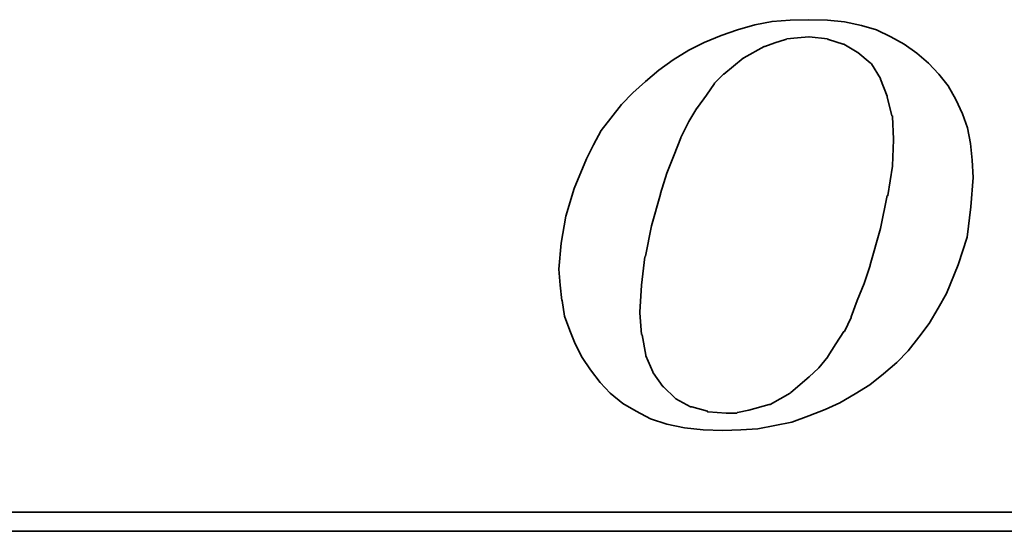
# Model space of a CAD drawing. Header units: millimetres. Extents: x -96 to 611, y -107 to 115.
# Tile 82 of 97: x 397.86 to 403.33, y 2.57 to 5.41. Entities that reach past the tile are written whole.
import ezdxf

# ---------------------------------------------------------------- set-up
doc = ezdxf.new("R2010")
doc.units = ezdxf.units.MM
doc.layers.add('DIM', color=4, linetype='Continuous')
doc.layers.add('layer 1', color=7, linetype='Continuous')

# ---------------------------------------------------------------- blocks, each defined once
blk = doc.blocks.new('TBI MOTION logo(完整正式版)')
at = {"layer": 'layer 1', "color": 22, "lineweight": 35}
for points, knots in [([(-11.34375, -6.98375), (-11.34375, -6.98375), (-10.91375, -7.43875), (-10.91375, -7.43875), (-10.91375, -7.43875), (-10.91375, -7.43875), (-10.38625, -7.87125), (-10.38625, -7.87125), (-10.38625, -7.87125), (-10.38625, -7.87125), (-9.81125, -8.20375), (-9.81125, -8.20375), (-9.81125, -8.20375), (-9.81125, -8.20375), (-9.21125, -8.51875), (-9.21125, -8.51875), (-9.21125, -8.51875), (-9.21125, -8.51875), (-8.51625, -8.75875), (-8.51625, -8.75875), (-8.51625, -8.75875), (-8.51625, -8.75875), (-7.77125, -8.90375), (-7.77125, -8.90375), (-7.77125, -8.90375), (-7.77125, -8.90375), (-6.97875, -8.99875), (-6.97875, -8.99875), (-6.97875, -8.99875), (-6.97875, -8.99875), (-6.14125, -9.02375), (-6.14125, -9.02375), (-6.14125, -9.02375), (-6.14125, -9.02375), (-5.37125, -8.99875), (-5.37125, -8.99875), (-5.37125, -8.99875), (-5.37125, -8.99875), (-4.65375, -8.94875), (-4.65375, -8.94875), (-4.65375, -8.94875), (-4.65375, -8.94875), (-3.93375, -8.80625), (-3.93375, -8.80625), (-3.93375, -8.80625), (-3.93375, -8.80625), (-3.21375, -8.66375), (-3.21375, -8.66375), (-3.21375, -8.66375), (-3.21375, -8.66375), (-2.49375, -8.39875), (-2.49375, -8.39875), (-2.49375, -8.39875), (-2.49375, -8.39875), (-1.79875, -8.13375), (-1.79875, -8.13375), (-1.79875, -8.13375), (-1.79875, -8.13375), (-1.17375, -7.84375), (-1.17375, -7.84375), (-1.17375, -7.84375), (-1.17375, -7.84375), (-0.52375, -7.46375), (-0.52375, -7.46375), (-0.52375, -7.46375), (-0.52375, -7.46375), (0.10124, -7.07875), (0.10124, -7.07875), (0.10124, -7.07875), (0.10124, -7.07875), (0.67625, -6.62375), (0.67625, -6.62375), (0.67625, -6.62375), (0.67625, -6.62375), (1.24874, -6.14375), (1.24874, -6.14375), (1.24874, -6.14375), (1.24874, -6.14375), (1.72874, -5.64125), (1.72874, -5.64125), (1.72874, -5.64125), (1.72874, -5.64125), (2.18624, -5.06375), (2.18624, -5.06375), (2.18624, -5.06375), (2.18624, -5.06375), (2.61625, -4.48874), (2.61625, -4.48874), (2.61625, -4.48874), (2.61625, -4.48874), (3.00125, -3.83874), (3.00125, -3.83874), (3.00125, -3.83874), (3.00125, -3.83874), (3.36124, -3.21374), (3.36124, -3.21374), (3.36124, -3.21374), (3.36124, -3.21374), (3.84374, -1.99125), (3.84374, -1.99125), (3.84374, -1.99125), (3.84374, -1.99125), (4.22625, -0.81875), (4.22625, -0.81875), (4.22625, -0.81875), (4.22625, -0.81875), (4.39125, 0.45624), (4.39125, 0.45624), (4.39125, 0.45624), (4.39125, 0.45624), (4.48874, 1.70124), (4.48874, 1.70124), (4.48874, 1.70124), (4.48874, 1.70124), (4.43874, 2.44625), (4.43874, 2.44625), (4.43874, 2.44625), (4.43874, 2.44625), (4.36874, 3.14125), (4.36874, 3.14125), (4.36874, 3.14125), (4.36874, 3.14125), (4.25125, 3.81125), (4.25125, 3.81125), (4.25125, 3.81125), (4.25125, 3.81125), (4.03124, 4.41125), (4.03124, 4.41125), (4.03124, 4.41125), (4.03124, 4.41125), (3.74374, 5.01125), (3.74374, 5.01125), (3.74374, 5.01125), (3.74374, 5.01125), (3.43124, 5.58875), (3.43124, 5.58875), (3.43124, 5.58875), (3.43124, 5.58875), (3.02625, 6.09125), (3.02625, 6.09125), (3.02625, 6.09125), (3.02625, 6.09125), (2.59374, 6.54875), (2.59374, 6.54875), (2.59374, 6.54875), (2.59374, 6.54875), (2.09124, 6.98125), (2.09124, 6.98125), (2.09124, 6.98125), (2.09124, 6.98125), (1.56124, 7.36625), (1.56124, 7.36625), (1.56124, 7.36625), (1.56124, 7.36625), (0.98624, 7.67625), (0.98624, 7.67625), (0.98624, 7.67625), (0.98624, 7.67625), (0.38624, 7.96375), (0.38624, 7.96375), (0.38624, 7.96375), (0.38624, 7.96375), (-0.25875, 8.15625), (-0.25875, 8.15625), (-0.25875, 8.15625), (-0.25875, 8.15625), (-0.98125, 8.30125), (-0.98125, 8.30125), (-0.98125, 8.30125), (-0.98125, 8.30125), (-1.70124, 8.37125), (-1.70124, 8.37125), (-1.70124, 8.37125), (-1.70124, 8.37125), (-2.49375, 8.39624), (-2.49375, 8.39624), (-2.49375, 8.39624), (-2.49375, 8.39624), (-3.28625, 8.37125), (-3.28625, 8.37125), (-3.28625, 8.37125), (-3.28625, 8.37125), (-4.05125, 8.32125), (-4.05125, 8.32125), (-4.05125, 8.32125), (-4.05125, 8.32125), (-4.77375, 8.18125), (-4.77375, 8.18125), (-4.77375, 8.18125), (-4.77375, 8.18125), (-5.51625, 7.96375), (-5.51625, 7.96375), (-5.51625, 7.96375), (-5.51625, 7.96375), (-6.21125, 7.72625), (-6.21125, 7.72625), (-6.21125, 7.72625), (-6.21125, 7.72625), (-6.92875, 7.43625), (-6.92875, 7.43625), (-6.92875, 7.43625), (-6.92875, 7.43625), (-7.57875, 7.10125), (-7.57875, 7.10125), (-7.57875, 7.10125), (-7.57875, 7.10125), (-8.24875, 6.69125), (-8.24875, 6.69125), (-8.24875, 6.69125), (-8.24875, 6.69125), (-8.84875, 6.26125), (-8.84875, 6.26125), (-8.84875, 6.26125), (-8.84875, 6.26125), (-9.42625, 5.78125), (-9.42625, 5.78125), (-9.42625, 5.78125), (-9.42625, 5.78125), (-9.95375, 5.30125), (-9.95375, 5.30125), (-9.95375, 5.30125), (-9.95375, 5.30125), (-10.43375, 4.79624), (-10.43375, 4.79624), (-10.43375, 4.79624), (-10.43375, 4.79624), (-10.88875, 4.22125), (-10.88875, 4.22125), (-10.88875, 4.22125), (-10.88875, 4.22125), (-11.29875, 3.69375), (-11.29875, 3.69375), (-11.29875, 3.69375), (-11.29875, 3.69375), (-11.63375, 3.09125), (-11.63375, 3.09125), (-11.63375, 3.09125), (-11.63375, 3.09125), (-11.91875, 2.49625), (-11.91875, 2.49625), (-11.91875, 2.49625), (-11.91875, 2.49625), (-12.44875, 1.24625), (-12.44875, 1.24625), (-12.44875, 1.24625), (-12.44875, 1.24625), (-12.80875, 0.06874), (-12.80875, 0.06874), (-12.80875, 0.06874), (-12.80875, 0.06874), (-12.99875, -1.07875), (-12.99875, -1.07875), (-12.99875, -1.07875), (-12.99875, -1.07875), (-13.09375, -2.18375), (-13.09375, -2.18375), (-13.09375, -2.18375), (-13.09375, -2.18375), (-13.04875, -2.85375), (-13.04875, -2.85375), (-13.04875, -2.85375), (-13.04875, -2.85375), (-12.97375, -3.50375), (-12.97375, -3.50375), (-12.97375, -3.50375), (-12.97375, -3.50375), (-12.95375, -3.50375), (-12.95375, -3.50375), (-12.95375, -3.50375), (-12.95375, -3.50375), (-12.85375, -4.17375), (-12.85375, -4.17375), (-12.85375, -4.17375), (-12.85375, -4.17375), (-12.63875, -4.77624), (-12.63875, -4.77624), (-12.63875, -4.77624), (-12.63875, -4.77624), (-12.39875, -5.35125), (-12.39875, -5.35125), (-12.39875, -5.35125), (-12.39875, -5.35125), (-12.11375, -5.92875), (-12.11375, -5.92875), (-12.11375, -5.92875), (-12.11375, -5.92875), (-11.75375, -6.45375), (-11.75375, -6.45375), (-11.75375, -6.45375), (-11.75375, -6.45375), (-11.34375, -6.98375), (-11.34375, -6.98375)], [0, 0, 0, 0, 0.01369863, 0.01369863, 0.01369863, 0.01369863, 0.02739726, 0.02739726, 0.02739726, 0.02739726, 0.04109589, 0.04109589, 0.04109589, 0.04109589, 0.05479452, 0.05479452, 0.05479452, 0.05479452, 0.06849315, 0.06849315, 0.06849315, 0.06849315, 0.08219178, 0.08219178, 0.08219178, 0.08219178, 0.09589041, 0.09589041, 0.09589041, 0.09589041, 0.10958904, 0.10958904, 0.10958904, 0.10958904, 0.12328767, 0.12328767, 0.12328767, 0.12328767, 0.1369863, 0.1369863, 0.1369863, 0.1369863, 0.15068493, 0.15068493, 0.15068493, 0.15068493, 0.16438356, 0.16438356, 0.16438356, 0.16438356, 0.17808219, 0.17808219, 0.17808219, 0.17808219, 0.19178082, 0.19178082, 0.19178082, 0.19178082, 0.20547945, 0.20547945, 0.20547945, 0.20547945, 0.21917808, 0.21917808, 0.21917808, 0.21917808, 0.23287671, 0.23287671, 0.23287671, 0.23287671, 0.24657534, 0.24657534, 0.24657534, 0.24657534, 0.26027397, 0.26027397, 0.26027397, 0.26027397, 0.2739726, 0.2739726, 0.2739726, 0.2739726, 0.28767123, 0.28767123, 0.28767123, 0.28767123, 0.30136986, 0.30136986, 0.30136986, 0.30136986, 0.31506849, 0.31506849, 0.31506849, 0.31506849, 0.32876712, 0.32876712, 0.32876712, 0.32876712, 0.34246575, 0.34246575, 0.34246575, 0.34246575, 0.35616438, 0.35616438, 0.35616438, 0.35616438, 0.36986301, 0.36986301, 0.36986301, 0.36986301, 0.38356164, 0.38356164, 0.38356164, 0.38356164, 0.39726027, 0.39726027, 0.39726027, 0.39726027, 0.4109589, 0.4109589, 0.4109589, 0.4109589, 0.42465753, 0.42465753, 0.42465753, 0.42465753, 0.43835616, 0.43835616, 0.43835616, 0.43835616, 0.45205479, 0.45205479, 0.45205479, 0.45205479, 0.46575342, 0.46575342, 0.46575342, 0.46575342, 0.47945205, 0.47945205, 0.47945205, 0.47945205, 0.49315068, 0.49315068, 0.49315068, 0.49315068, 0.50684932, 0.50684932, 0.50684932, 0.50684932, 0.52054795, 0.52054795, 0.52054795, 0.52054795, 0.53424658, 0.53424658, 0.53424658, 0.53424658, 0.54794521, 0.54794521, 0.54794521, 0.54794521, 0.56164384, 0.56164384, 0.56164384, 0.56164384, 0.57534247, 0.57534247, 0.57534247, 0.57534247, 0.5890411, 0.5890411, 0.5890411, 0.5890411, 0.60273973, 0.60273973, 0.60273973, 0.60273973, 0.61643836, 0.61643836, 0.61643836, 0.61643836, 0.63013699, 0.63013699, 0.63013699, 0.63013699, 0.64383562, 0.64383562, 0.64383562, 0.64383562, 0.65753425, 0.65753425, 0.65753425, 0.65753425, 0.67123288, 0.67123288, 0.67123288, 0.67123288, 0.68493151, 0.68493151, 0.68493151, 0.68493151, 0.69863014, 0.69863014, 0.69863014, 0.69863014, 0.71232877, 0.71232877, 0.71232877, 0.71232877, 0.7260274, 0.7260274, 0.7260274, 0.7260274, 0.73972603, 0.73972603, 0.73972603, 0.73972603, 0.75342466, 0.75342466, 0.75342466, 0.75342466, 0.76712329, 0.76712329, 0.76712329, 0.76712329, 0.78082192, 0.78082192, 0.78082192, 0.78082192, 0.79452055, 0.79452055, 0.79452055, 0.79452055, 0.80821918, 0.80821918, 0.80821918, 0.80821918, 0.82191781, 0.82191781, 0.82191781, 0.82191781, 0.83561644, 0.83561644, 0.83561644, 0.83561644, 0.84931507, 0.84931507, 0.84931507, 0.84931507, 0.8630137, 0.8630137, 0.8630137, 0.8630137, 0.87671233, 0.87671233, 0.87671233, 0.87671233, 0.89041096, 0.89041096, 0.89041096, 0.89041096, 0.90410959, 0.90410959, 0.90410959, 0.90410959, 0.91780822, 0.91780822, 0.91780822, 0.91780822, 0.93150685, 0.93150685, 0.93150685, 0.93150685, 0.94520548, 0.94520548, 0.94520548, 0.94520548, 0.95890411, 0.95890411, 0.95890411, 0.95890411, 0.97260274, 0.97260274, 0.97260274, 0.97260274, 0.98630137, 0.98630137, 0.98630137, 0.98630137, 1, 1, 1, 1]), ([(-8.77875, 1.03124), (-8.77875, 1.03124), (-8.51625, 1.89625), (-8.51625, 1.89625), (-8.51625, 1.89625), (-8.51625, 1.89625), (-8.20375, 2.66375), (-8.20375, 2.66375), (-8.20375, 2.66375), (-8.20375, 2.66375), (-7.91625, 3.38125), (-7.91625, 3.38125), (-7.91625, 3.38125), (-7.91625, 3.38125), (-7.91625, 3.40624), (-7.91625, 3.40624), (-7.91625, 3.40624), (-7.91625, 3.40624), (-7.57875, 4.07624), (-7.57875, 4.07624), (-7.57875, 4.07624), (-7.57875, 4.07624), (-7.24375, 4.65125), (-7.24375, 4.65125), (-7.24375, 4.65125), (-7.24375, 4.65125), (-7.21875, 4.65125), (-7.21875, 4.65125), (-7.21875, 4.65125), (-7.21875, 4.65125), (-7.21875, 4.67624), (-7.21875, 4.67624), (-7.21875, 4.67624), (-7.21875, 4.67624), (-6.83625, 5.20375), (-6.83625, 5.20375), (-6.83625, 5.20375), (-6.83625, 5.20375), (-6.49875, 5.68625), (-6.49875, 5.68625), (-6.49875, 5.68625), (-6.49875, 5.68625), (-6.49875, 5.70625), (-6.49875, 5.70625), (-6.49875, 5.70625), (-6.49875, 5.70625), (-6.11625, 6.09125), (-6.11625, 6.09125), (-6.11625, 6.09125), (-6.11625, 6.09125), (-6.09125, 6.09125), (-6.09125, 6.09125), (-6.09125, 6.09125), (-6.09125, 6.09125), (-5.27375, 6.76625), (-5.27375, 6.76625), (-5.27375, 6.76625), (-5.27375, 6.76625), (-5.24875, 6.76625), (-5.24875, 6.76625), (-5.24875, 6.76625), (-5.24875, 6.76625), (-5.24875, 6.78625), (-5.24875, 6.78625), (-5.24875, 6.78625), (-5.24875, 6.78625), (-4.38875, 7.26624), (-4.38875, 7.26624), (-4.38875, 7.26624), (-4.38875, 7.26624), (-4.36125, 7.26624), (-4.36125, 7.26624), (-4.36125, 7.26624), (-4.36125, 7.26624), (-3.93375, 7.41125), (-3.93375, 7.41125), (-3.93375, 7.41125), (-3.93375, 7.41125), (-3.47375, 7.55625), (-3.47375, 7.55625), (-3.47375, 7.55625), (-3.47375, 7.55625), (-3.45375, 7.55625), (-3.45375, 7.55625), (-3.45375, 7.55625), (-3.45375, 7.55625), (-3.42875, 7.58124), (-3.42875, 7.58124), (-3.42875, 7.58124), (-3.42875, 7.58124), (-2.97375, 7.62625), (-2.97375, 7.62625), (-2.97375, 7.62625), (-2.97375, 7.62625), (-2.49375, 7.67625), (-2.49375, 7.67625), (-2.49375, 7.67625), (-2.49375, 7.67625), (-2.46875, 7.67625), (-2.46875, 7.67625), (-2.46875, 7.67625), (-2.46875, 7.67625), (-1.70124, 7.58124), (-1.70124, 7.58124), (-1.70124, 7.58124), (-1.70124, 7.58124), (-1.67875, 7.55625), (-1.67875, 7.55625), (-1.67875, 7.55625), (-1.67875, 7.55625), (-1.65375, 7.55625), (-1.65375, 7.55625), (-1.65375, 7.55625), (-1.65375, 7.55625), (-1.03125, 7.36625), (-1.03125, 7.36625), (-1.03125, 7.36625), (-1.03125, 7.36625), (-1.00625, 7.36625), (-1.00625, 7.36625), (-1.00625, 7.36625), (-1.00625, 7.36625), (-0.43124, 7.02624), (-0.43124, 7.02624), (-0.43124, 7.02624), (-0.43124, 7.02624), (-0.40625, 7.00624), (-0.40625, 7.00624), (-0.40625, 7.00624), (-0.40625, 7.00624), (0.12124, 6.57124), (0.12124, 6.57124), (0.12124, 6.57124), (0.12124, 6.57124), (0.14624, 6.54875), (0.14624, 6.54875), (0.14624, 6.54875), (0.14624, 6.54875), (0.17124, 6.52375), (0.17124, 6.52375), (0.17124, 6.52375), (0.17124, 6.52375), (0.55625, 5.89875), (0.55625, 5.89875), (0.55625, 5.89875), (0.55625, 5.89875), (0.55625, 5.87625), (0.55625, 5.87625), (0.55625, 5.87625), (0.55625, 5.87625), (0.84124, 5.15625), (0.84124, 5.15625), (0.84124, 5.15625), (0.84124, 5.15625), (0.84124, 5.13125), (0.84124, 5.13125), (0.84124, 5.13125), (0.84124, 5.13125), (1.03624, 4.31875), (1.03624, 4.31875), (1.03624, 4.31875), (1.03624, 4.31875), (1.05624, 4.31875), (1.05624, 4.31875), (1.05624, 4.31875), (1.05624, 4.31875), (1.05624, 4.29125), (1.05624, 4.29125), (1.05624, 4.29125), (1.05624, 4.29125), (1.10625, 3.33125), (1.10625, 3.33125), (1.10625, 3.33125), (1.10625, 3.33125), (1.10625, 3.30875), (1.10625, 3.30875), (1.10625, 3.30875), (1.10625, 3.30875), (1.05624, 2.20624), (1.05624, 2.20624), (1.05624, 2.20624), (1.05624, 2.20624), (1.05624, 2.18124), (1.05624, 2.18124), (1.05624, 2.18124), (1.05624, 2.18124), (0.86624, 0.93624), (0.86624, 0.93624), (0.86624, 0.93624), (0.86624, 0.93624), (0.84124, 0.93624), (0.84124, 0.93624), (0.84124, 0.93624), (0.84124, 0.93624), (0.55625, -0.45874), (0.55625, -0.45874), (0.55625, -0.45874), (0.55625, -0.45874), (0.12124, -1.99125), (0.12124, -1.99125), (0.12124, -1.99125), (0.12124, -1.99125), (0.12124, -2.01874), (0.12124, -2.01874), (0.12124, -2.01874), (0.12124, -2.01874), (-0.13874, -2.78375), (-0.13874, -2.78375), (-0.13874, -2.78375), (-0.13874, -2.78375), (-0.43124, -3.50375), (-0.43124, -3.50375), (-0.43124, -3.50375), (-0.43124, -3.50375), (-0.69375, -4.19875), (-0.69375, -4.19875), (-0.69375, -4.19875), (-0.69375, -4.19875), (-0.69375, -4.22375), (-0.69375, -4.22375), (-0.69375, -4.22375), (-0.69375, -4.22375), (-0.98125, -4.82374), (-0.98125, -4.82374), (-0.98125, -4.82374), (-0.98125, -4.82374), (-1.00625, -4.82374), (-1.00625, -4.82374), (-1.00625, -4.82374), (-1.00625, -4.82374), (-1.33875, -5.35125), (-1.33875, -5.35125), (-1.33875, -5.35125), (-1.33875, -5.35125), (-1.67875, -5.87875), (-1.67875, -5.87875), (-1.67875, -5.87875), (-1.67875, -5.87875), (-1.67875, -5.90375), (-1.67875, -5.90375), (-1.67875, -5.90375), (-1.67875, -5.90375), (-2.05875, -6.35875), (-2.05875, -6.35875), (-2.05875, -6.35875), (-2.05875, -6.35875), (-2.08375, -6.38375), (-2.08375, -6.38375), (-2.08375, -6.38375), (-2.08375, -6.38375), (-2.46875, -6.74375), (-2.46875, -6.74375), (-2.46875, -6.74375), (-2.46875, -6.74375), (-3.25875, -7.41625), (-3.25875, -7.41625), (-3.25875, -7.41625), (-3.25875, -7.41625), (-3.28625, -7.43875), (-3.28625, -7.43875), (-3.28625, -7.43875), (-3.28625, -7.43875), (-4.12375, -7.91875), (-4.12375, -7.91875), (-4.12375, -7.91875), (-4.12375, -7.91875), (-4.14875, -7.91875), (-4.14875, -7.91875), (-4.14875, -7.91875), (-4.14875, -7.91875), (-4.17125, -7.91875), (-4.17125, -7.91875), (-4.17125, -7.91875), (-4.17125, -7.91875), (-5.03375, -8.15875), (-5.03375, -8.15875), (-5.03375, -8.15875), (-5.03375, -8.15875), (-5.51625, -8.25625), (-5.51625, -8.25625), (-5.51625, -8.25625), (-5.51625, -8.25625), (-5.54125, -8.27875), (-5.54125, -8.27875), (-5.54125, -8.27875), (-5.54125, -8.27875), (-5.56375, -8.27875), (-5.56375, -8.27875), (-5.56375, -8.27875), (-5.56375, -8.27875), (-5.99625, -8.27875), (-5.99625, -8.27875), (-5.99625, -8.27875), (-5.99625, -8.27875), (-6.76375, -8.23125), (-6.76375, -8.23125), (-6.76375, -8.23125), (-6.76375, -8.23125), (-6.78875, -8.23125), (-6.78875, -8.23125), (-6.78875, -8.23125), (-6.78875, -8.23125), (-6.78875, -8.20375), (-6.78875, -8.20375), (-6.78875, -8.20375), (-6.78875, -8.20375), (-7.45875, -8.01375), (-7.45875, -8.01375), (-7.45875, -8.01375), (-7.45875, -8.01375), (-7.48375, -8.01375), (-7.48375, -8.01375), (-7.48375, -8.01375), (-7.48375, -8.01375), (-7.50875, -8.01375), (-7.50875, -8.01375), (-7.50875, -8.01375), (-7.50875, -8.01375), (-8.13125, -7.67875), (-8.13125, -7.67875), (-8.13125, -7.67875), (-8.13125, -7.67875), (-8.15625, -7.65375), (-8.15625, -7.65375), (-8.15625, -7.65375), (-8.15625, -7.65375), (-8.65875, -7.17375), (-8.65875, -7.17375), (-8.65875, -7.17375), (-8.65875, -7.17375), (-8.68375, -7.14875), (-8.68375, -7.14875), (-8.68375, -7.14875), (-8.68375, -7.14875), (-9.08875, -6.57375), (-9.08875, -6.57375), (-9.08875, -6.57375), (-9.08875, -6.57375), (-9.11375, -6.54875), (-9.11375, -6.54875), (-9.11375, -6.54875), (-9.11375, -6.54875), (-9.11375, -6.52875), (-9.11375, -6.52875), (-9.11375, -6.52875), (-9.11375, -6.52875), (-9.40375, -5.85375), (-9.40375, -5.85375), (-9.40375, -5.85375), (-9.40375, -5.85375), (-9.40375, -5.82875), (-9.40375, -5.82875), (-9.40375, -5.82875), (-9.40375, -5.82875), (-9.56875, -4.96875), (-9.56875, -4.96875), (-9.56875, -4.96875), (-9.56875, -4.96875), (-9.59375, -4.94375), (-9.59375, -4.94375), (-9.59375, -4.94375), (-9.59375, -4.94375), (-9.66375, -4.03375), (-9.66375, -4.03375), (-9.66375, -4.03375), (-9.66375, -4.03375), (-9.66375, -4.00875), (-9.66375, -4.00875), (-9.66375, -4.00875), (-9.66375, -4.00875), (-9.59375, -2.85375), (-9.59375, -2.85375), (-9.59375, -2.85375), (-9.59375, -2.85375), (-9.45125, -1.65875), (-9.45125, -1.65875), (-9.45125, -1.65875), (-9.45125, -1.65875), (-9.42625, -1.63375), (-9.42625, -1.63375), (-9.42625, -1.63375), (-9.42625, -1.63375), (-9.16125, -0.33875), (-9.16125, -0.33875), (-9.16125, -0.33875), (-9.16125, -0.33875), (-8.77875, 1.00624), (-8.77875, 1.00624), (-8.77875, 1.00624), (-8.77875, 1.00624), (-8.77875, 1.03124), (-8.77875, 1.03124)], [0, 0, 0, 0, 0.01020408, 0.01020408, 0.01020408, 0.01020408, 0.02040816, 0.02040816, 0.02040816, 0.02040816, 0.03061224, 0.03061224, 0.03061224, 0.03061224, 0.04081633, 0.04081633, 0.04081633, 0.04081633, 0.05102041, 0.05102041, 0.05102041, 0.05102041, 0.06122449, 0.06122449, 0.06122449, 0.06122449, 0.07142857, 0.07142857, 0.07142857, 0.07142857, 0.08163265, 0.08163265, 0.08163265, 0.08163265, 0.09183673, 0.09183673, 0.09183673, 0.09183673, 0.10204082, 0.10204082, 0.10204082, 0.10204082, 0.1122449, 0.1122449, 0.1122449, 0.1122449, 0.12244898, 0.12244898, 0.12244898, 0.12244898, 0.13265306, 0.13265306, 0.13265306, 0.13265306, 0.14285714, 0.14285714, 0.14285714, 0.14285714, 0.15306122, 0.15306122, 0.15306122, 0.15306122, 0.16326531, 0.16326531, 0.16326531, 0.16326531, 0.17346939, 0.17346939, 0.17346939, 0.17346939, 0.18367347, 0.18367347, 0.18367347, 0.18367347, 0.19387755, 0.19387755, 0.19387755, 0.19387755, 0.20408163, 0.20408163, 0.20408163, 0.20408163, 0.21428571, 0.21428571, 0.21428571, 0.21428571, 0.2244898, 0.2244898, 0.2244898, 0.2244898, 0.23469388, 0.23469388, 0.23469388, 0.23469388, 0.24489796, 0.24489796, 0.24489796, 0.24489796, 0.25510204, 0.25510204, 0.25510204, 0.25510204, 0.26530612, 0.26530612, 0.26530612, 0.26530612, 0.2755102, 0.2755102, 0.2755102, 0.2755102, 0.28571429, 0.28571429, 0.28571429, 0.28571429, 0.29591837, 0.29591837, 0.29591837, 0.29591837, 0.30612245, 0.30612245, 0.30612245, 0.30612245, 0.31632653, 0.31632653, 0.31632653, 0.31632653, 0.32653061, 0.32653061, 0.32653061, 0.32653061, 0.33673469, 0.33673469, 0.33673469, 0.33673469, 0.34693878, 0.34693878, 0.34693878, 0.34693878, 0.35714286, 0.35714286, 0.35714286, 0.35714286, 0.36734694, 0.36734694, 0.36734694, 0.36734694, 0.37755102, 0.37755102, 0.37755102, 0.37755102, 0.3877551, 0.3877551, 0.3877551, 0.3877551, 0.39795918, 0.39795918, 0.39795918, 0.39795918, 0.40816327, 0.40816327, 0.40816327, 0.40816327, 0.41836735, 0.41836735, 0.41836735, 0.41836735, 0.42857143, 0.42857143, 0.42857143, 0.42857143, 0.43877551, 0.43877551, 0.43877551, 0.43877551, 0.44897959, 0.44897959, 0.44897959, 0.44897959, 0.45918367, 0.45918367, 0.45918367, 0.45918367, 0.46938776, 0.46938776, 0.46938776, 0.46938776, 0.47959184, 0.47959184, 0.47959184, 0.47959184, 0.48979592, 0.48979592, 0.48979592, 0.48979592, 0.5, 0.5, 0.5, 0.5, 0.51020408, 0.51020408, 0.51020408, 0.51020408, 0.52040816, 0.52040816, 0.52040816, 0.52040816, 0.53061224, 0.53061224, 0.53061224, 0.53061224, 0.54081633, 0.54081633, 0.54081633, 0.54081633, 0.55102041, 0.55102041, 0.55102041, 0.55102041, 0.56122449, 0.56122449, 0.56122449, 0.56122449, 0.57142857, 0.57142857, 0.57142857, 0.57142857, 0.58163265, 0.58163265, 0.58163265, 0.58163265, 0.59183673, 0.59183673, 0.59183673, 0.59183673, 0.60204082, 0.60204082, 0.60204082, 0.60204082, 0.6122449, 0.6122449, 0.6122449, 0.6122449, 0.62244898, 0.62244898, 0.62244898, 0.62244898, 0.63265306, 0.63265306, 0.63265306, 0.63265306, 0.64285714, 0.64285714, 0.64285714, 0.64285714, 0.65306122, 0.65306122, 0.65306122, 0.65306122, 0.66326531, 0.66326531, 0.66326531, 0.66326531, 0.67346939, 0.67346939, 0.67346939, 0.67346939, 0.68367347, 0.68367347, 0.68367347, 0.68367347, 0.69387755, 0.69387755, 0.69387755, 0.69387755, 0.70408163, 0.70408163, 0.70408163, 0.70408163, 0.71428571, 0.71428571, 0.71428571, 0.71428571, 0.7244898, 0.7244898, 0.7244898, 0.7244898, 0.73469388, 0.73469388, 0.73469388, 0.73469388, 0.74489796, 0.74489796, 0.74489796, 0.74489796, 0.75510204, 0.75510204, 0.75510204, 0.75510204, 0.76530612, 0.76530612, 0.76530612, 0.76530612, 0.7755102, 0.7755102, 0.7755102, 0.7755102, 0.78571429, 0.78571429, 0.78571429, 0.78571429, 0.79591837, 0.79591837, 0.79591837, 0.79591837, 0.80612245, 0.80612245, 0.80612245, 0.80612245, 0.81632653, 0.81632653, 0.81632653, 0.81632653, 0.82653061, 0.82653061, 0.82653061, 0.82653061, 0.83673469, 0.83673469, 0.83673469, 0.83673469, 0.84693878, 0.84693878, 0.84693878, 0.84693878, 0.85714286, 0.85714286, 0.85714286, 0.85714286, 0.86734694, 0.86734694, 0.86734694, 0.86734694, 0.87755102, 0.87755102, 0.87755102, 0.87755102, 0.8877551, 0.8877551, 0.8877551, 0.8877551, 0.89795918, 0.89795918, 0.89795918, 0.89795918, 0.90816327, 0.90816327, 0.90816327, 0.90816327, 0.91836735, 0.91836735, 0.91836735, 0.91836735, 0.92857143, 0.92857143, 0.92857143, 0.92857143, 0.93877551, 0.93877551, 0.93877551, 0.93877551, 0.94897959, 0.94897959, 0.94897959, 0.94897959, 0.95918367, 0.95918367, 0.95918367, 0.95918367, 0.96938776, 0.96938776, 0.96938776, 0.96938776, 0.97959184, 0.97959184, 0.97959184, 0.97959184, 0.98979592, 0.98979592, 0.98979592, 0.98979592, 1, 1, 1, 1]), ([(75.90875, -9.47875), (75.90875, -9.47875), (75.90875, -12.28625), (75.90875, -12.28625), (75.90875, -12.28625), (75.90875, -12.28625), (75.90875, -12.47875), (75.90875, -12.47875), (75.90875, -12.47875), (75.90875, -12.47875), (75.71625, -12.47875), (75.71625, -12.47875), (75.71625, -12.47875), (75.71625, -12.47875), (-88.32875, -12.47875), (-88.32875, -12.47875), (-88.32875, -12.47875), (-88.32875, -12.47875), (-88.32875, -13.29375), (-88.32875, -13.29375), (-88.32875, -13.29375), (-88.32875, -13.29375), (82.89125, -13.29375), (82.89125, -13.29375), (82.89125, -13.29375), (82.89125, -13.29375), (75.90875, -9.47875), (75.90875, -9.47875)], [0, 0, 0, 0, 0.14285714, 0.14285714, 0.14285714, 0.14285714, 0.28571429, 0.28571429, 0.28571429, 0.28571429, 0.42857143, 0.42857143, 0.42857143, 0.42857143, 0.57142857, 0.57142857, 0.57142857, 0.57142857, 0.71428571, 0.71428571, 0.71428571, 0.71428571, 0.85714286, 0.85714286, 0.85714286, 0.85714286, 1, 1, 1, 1])]:
    blk.add_open_spline(points, degree=3, knots=knots, dxfattribs=at)

msp = doc.modelspace()

# ---------------------------------------------------------------- block references
at = {"layer": 'DIM', "xscale": 0.1310399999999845, "yscale": 0.1310399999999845, "zscale": 0.1310399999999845}
msp.add_blockref('TBI MOTION logo(完整正式版)', (402.5729, 4.31), dxfattribs=at)

doc.saveas('drawing.dxf')
